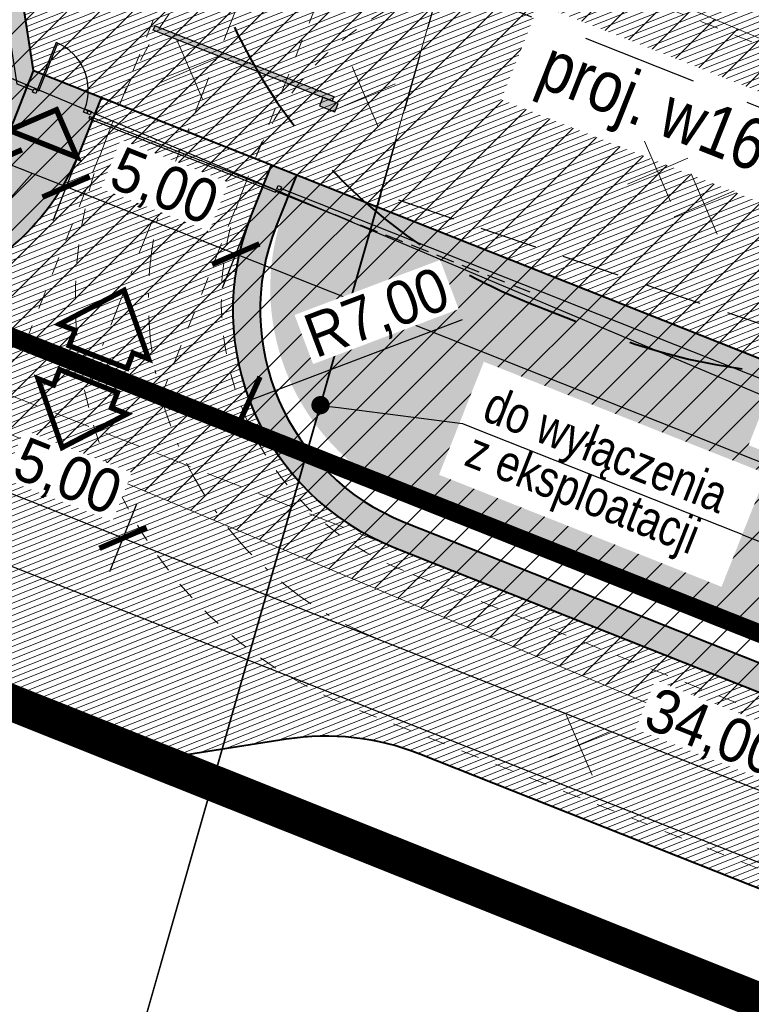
# Model space of a CAD drawing. Header units: millimetres. Extents: x -420 to 7389807, y 100 to 5530098.
# Tile 7 of 19: x 905 to 925, y 331 to 358. Entities that reach past the tile are written whole.
import ezdxf
from ezdxf import colors
from ezdxf.entities.mleader import LeaderData, LeaderLine
from ezdxf.math import Vec2, Vec3

# ---------------------------------------------------------------- set-up
doc = ezdxf.new("R2010")
doc.units = ezdxf.units.MM
for name, pattern in [('DASHDOTX2', [2, 1, -0.5, 0, -0.5]), ('DASHED2', [9.524999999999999, 6.35, -3.175]), ('HIDDEN', [0.375, 0.25, -0.125]), ('HIDDEN2', [4.762499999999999, 3.175, -1.5875]), ('sm05_500', [1, 0.5, -0.5])]:
    doc.linetypes.add(name, pattern=pattern)
for name, color, linetype, lineweight in [('_krawężnik', 50, 'sm05_500', 20), ('_wymiary', 7, 'Continuous', 9), ('A_OGODZENIE', 200, 'Continuous', 30), ('A_Z_drogi grube', 7, 'Continuous', 40), ('A_Z_drogi_cienkie', 7, 'Continuous', 20), ('A_Z_granice działek', 74, 'Continuous', 13), ('A_Z_hatch_kreskowanie', 252, 'Continuous', 9), ('A_Z_podkład mapa tiff', 7, 'Continuous', 15), ('A_Z_sieć_kan_sanit', 36, 'Continuous', 40), ('A_Z_sieć_wodna', 160, 'Continuous', 30), ('A_Z_urządzenia proj PZT', 7, 'Continuous', 15), ('A_Z_wjazdy_wejścia', 5, 'Continuous', 13), ('A_Z_zakres działek-opracowania', 161, 'DASHDOTX2', 13), ('A_Z_zieleń_trawa', 95, 'Continuous', 9), ('Do likwidacji', 1, 'likwidacja_line ----X----', 9)]:
    doc.layers.add(name, color=color, linetype=linetype, lineweight=lineweight)
doc.layers.add('_niewidoczna', color=121, linetype='Continuous', lineweight=30, plot=False)
doc.layers.add('_obwiednie', color=21, linetype='Continuous', lineweight=9, plot=False)
doc.layers.add('A_Z_sieć_elektryczna_strefa', color=7, linetype='Continuous', lineweight=5, true_color=0xff8484)
doc.layers.add('szlaban', color=31, linetype='Continuous')
doc.styles.add('1_100', font='arial.ttf', dxfattribs={"width": 0.8, "height": 25})
doc.styles.add('ARIAL_B', font='txt')
doc.styles.add('ROMANS', font='romans.shx')
doc.styles.get("Standard").update_dxf_attribs({"font": 'arial.ttf', "width": 0.9})
doc.linetypes.add('likwidacja_line ----X----', pattern='A,0,-2,["X",ROMANS,S=1.199999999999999,R=0,X=-1,Y=-0.6],-0.25', length=2.25)
doc.linetypes.add('OGRODZENIE1', pattern='A,0.25,-0.1,[133,ltypeshp.shx,S=0.1,R=0,X=-0.1,Y=0],-0.1,1', length=1.45)
doc.dimstyles.new('1_500', dxfattribs={"dimtxt": 1.2, "dimasz": 1, "dimexe": 1, "dimexo": 0.625, "dimgap": 0.2, "dimtad": 1, "dimzin": 0, "dimtxsty": 'Standard', "dimblk": 'ARCHTICK', "dimblk1": 'ARCHTICK', "dimblk2": 'ARCHTICK', "dimcen": 1, "dimclrd": 256, "dimclre": 256, "dimclrt": 256, "dimadec": 0, "dimazin": 0, "dimtfac": 1, "dimtmove": 1, "dimatfit": 3, "dimldrblk": 'ARCHTICK', "dimfxl": 1, "dimfxlon": 1, "dimtfill": 1, "dimarcsym": 1})
picture_1 = doc.add_image_def('image1.tiff', size_in_pixel=(3306, 2337))

# ---------------------------------------------------------------- blocks, each defined once
blk = doc.blocks.new('szlaban')
h = blk.add_hatch(color=256)
h.dxf.hatch_style = 1
h.paths.add_polyline_path([(0, 2.91038304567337e-11), (0, -0.2499999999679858), (0.4500000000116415, -0.2499999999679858), (0.4500000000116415, 2.91038304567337e-11)])
h.paths.add_polyline_path([(5.450000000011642, -0.3799999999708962), (0.1750000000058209, -0.3799999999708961), (0.1750000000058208, -0.2499999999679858), (5.450000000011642, -0.2499999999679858)])
at = {"ltscale": 0.02}
blk.add_lwpolyline([(0, 2.91038304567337e-11), (0, -0.2499999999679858), (0.4500000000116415, -0.2499999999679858), (0.4500000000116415, 2.91038304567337e-11), (0, 2.91038304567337e-11)], close=True, dxfattribs=at)
blk.add_lwpolyline([(0.1750000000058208, -0.2499999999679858), (5.450000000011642, -0.2499999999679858), (5.450000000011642, -0.3799999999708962), (0.1750000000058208, -0.3799999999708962)], close=True)
blk = doc.blocks.new('_ArchTick')
at = {"color": 0, "linetype": 'ByBlock', "const_width": 0.15}
blk.add_lwpolyline([(-0.5, -0.5), (0.5, 0.5)], dxfattribs=at)
blk = doc.blocks.new('*D45')
at = {"layer": '_wymiary', "lineweight": -2}
for p, q in [((911.3447490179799, 352.9426968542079), (910.6074401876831, 351.0835638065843)), ((942.5813553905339, 339.4788806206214), (910.9760946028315, 352.0131303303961)), ((942.9500098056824, 340.4084471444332), (942.2127009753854, 338.5493140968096))]:
    blk.add_line(p, q, dxfattribs=at)
at = {"layer": 'Defpoints', "color": 0}
for p in [(911.9443511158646, 354.454600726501), (910.9760946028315, 352.0131303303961), (943.5496120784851, 341.9203514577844)]:
    blk.add_point(p, dxfattribs=at)
at = {"layer": '_wymiary', "lineweight": -2}
for p, rotation in [((910.9760946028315, 352.0131303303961), 158.3673445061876), ((942.5813553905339, 339.4788806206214), 338.3673445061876)]:
    blk.add_blockref('_ArchTick', p, dxfattribs=dict(at, rotation=rotation))
at = {"layer": '_wymiary', "insert": (927.1183095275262, 346.6022719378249), "char_height": 1.2, "attachment_point": 5, "rotation": 338.3673445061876, "bg_fill": 3, "box_fill_scale": 1.1, "bg_fill_color": 257, "bg_fill_transparency": 0}
blk.add_mtext('34,00', dxfattribs=at)
blk = doc.blocks.new('*D46')
at = {"layer": '_wymiary', "lineweight": -2}
for p, q in [((906.6969154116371, 354.7859664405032), (905.9596065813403, 352.9268333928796)), ((910.976093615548, 352.013127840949), (906.3282609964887, 353.8563999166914)), ((911.3447480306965, 352.9426943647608), (910.6074392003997, 351.0835613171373))]:
    blk.add_line(p, q, dxfattribs=at)
at = {"layer": 'Defpoints', "color": 0}
for p in [(907.2965190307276, 356.2978741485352), (911.9443511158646, 354.454600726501), (906.3282609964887, 353.8563999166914)]:
    blk.add_point(p, dxfattribs=at)
at = {"layer": '_wymiary', "lineweight": -2}
for p, rotation in [((906.3282609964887, 353.8563999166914), 158.3673445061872), ((910.976093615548, 352.013127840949), 338.3673445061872)]:
    blk.add_blockref('_ArchTick', p, dxfattribs=dict(at, rotation=rotation))
at = {"layer": '_wymiary', "insert": (908.9917618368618, 353.7910303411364), "char_height": 1.2, "attachment_point": 5, "rotation": 338.3673445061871, "bg_fill": 3, "box_fill_scale": 1.1, "bg_fill_color": 257, "bg_fill_transparency": 0}
blk.add_mtext('5,00', dxfattribs=at)
blk = doc.blocks.new('*D47')
at = {"layer": '_wymiary', "lineweight": -2}
for p, q in [((904.8377813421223, 355.5232756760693), (904.1004725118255, 353.6641426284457)), ((906.6969154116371, 354.7859664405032), (905.9596065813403, 352.9268333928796)), ((906.3282609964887, 353.8563999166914), (904.4691269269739, 354.5937091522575)), ((903.5943843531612, 352.2056990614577), (905.3986939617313, 354.2250545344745)), ((900.601104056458, 353.3927964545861), (903.5943843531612, 352.2056990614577))]:
    blk.add_line(p, q, dxfattribs=at)
at = {"layer": 'Defpoints', "color": 0}
for p in [(905.4373856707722, 357.0351851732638), (907.2965190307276, 356.2978741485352), (904.4691269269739, 354.5937091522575)]:
    blk.add_point(p, dxfattribs=at)
at = {"layer": '_wymiary', "lineweight": -2}
for p, rotation in [((904.4691269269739, 354.5937091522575), 158.3673445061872), ((906.3282609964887, 353.8563999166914), 338.3673445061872)]:
    blk.add_blockref('_ArchTick', p, dxfattribs=dict(at, rotation=rotation))
at = {"layer": '_wymiary', "insert": (902.4373287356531, 353.655514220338), "char_height": 1.2, "attachment_point": 5, "rotation": 338.36734450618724, "bg_fill": 3, "box_fill_scale": 1.1, "bg_fill_color": 257, "bg_fill_transparency": 0}
blk.add_mtext('2,00', dxfattribs=at)
blk = doc.blocks.new('*D49')
at = {"layer": '_wymiary', "lineweight": -2}
for p, q in [((885.0186429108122, 354.3753109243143), (884.2813340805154, 352.5161778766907)), ((903.2413249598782, 346.0726537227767), (884.6499884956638, 353.4457444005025)), ((903.6099793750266, 347.0022202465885), (902.8726705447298, 345.1430871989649))]:
    blk.add_line(p, q, dxfattribs=at)
at = {"layer": 'Defpoints', "color": 0}
for p in [(907.2965190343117, 356.2978741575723), (885.5716245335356, 355.7696607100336), (884.6499884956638, 353.4457444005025)]:
    blk.add_point(p, dxfattribs=at)
at = {"layer": '_wymiary', "lineweight": -2}
for p, rotation in [((884.6499884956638, 353.4457444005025), 158.3673445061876), ((903.2413249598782, 346.0726537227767), 338.3673445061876)]:
    blk.add_blockref('_ArchTick', p, dxfattribs=dict(at, rotation=rotation))
at = {"layer": '_wymiary', "insert": (894.2852412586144, 350.6154655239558), "char_height": 1.2, "attachment_point": 5, "rotation": 338.36734450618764, "bg_fill": 3, "box_fill_scale": 1.1, "bg_fill_color": 257, "bg_fill_transparency": 0}
blk.add_mtext('20,00', dxfattribs=at)
blk = doc.blocks.new('*D50')
at = {"layer": '_wymiary', "lineweight": -2}
for p, q in [((908.2578119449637, 345.1589481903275), (907.5205031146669, 343.2998151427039)), ((907.8891575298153, 344.2293816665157), (939.4944183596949, 331.695131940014)), ((939.8630727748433, 332.6246984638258), (939.1257639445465, 330.7655654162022))]:
    blk.add_line(p, q, dxfattribs=at)
at = {"layer": 'Defpoints', "color": 0}
for p in [(911.9186450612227, 354.389782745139), (943.5496128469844, 341.9203534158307), (939.4944183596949, 331.695131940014)]:
    blk.add_point(p, dxfattribs=at)
at = {"layer": '_wymiary', "lineweight": -2}
for p, rotation in [((907.8891575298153, 344.2293816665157), 158.3673445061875), ((939.4944183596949, 331.695131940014), 338.3673445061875)]:
    blk.add_blockref('_ArchTick', p, dxfattribs=dict(at, rotation=rotation))
at = {"layer": '_wymiary', "insert": (924.0313724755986, 338.818523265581), "char_height": 1.2, "attachment_point": 5, "rotation": 338.3673445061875, "bg_fill": 3, "box_fill_scale": 1.1, "bg_fill_color": 257, "bg_fill_transparency": 0}
blk.add_mtext('34,00', dxfattribs=at)
blk = doc.blocks.new('*D53')
at = {"layer": '_wymiary', "lineweight": -2}
for p, q in [((903.6099793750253, 347.0022202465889), (902.8726705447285, 345.1430871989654)), ((907.8891575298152, 344.2293816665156), (903.2413249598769, 346.0726537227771)), ((908.2578119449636, 345.1589481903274), (907.5205031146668, 343.2998151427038))]:
    blk.add_line(p, q, dxfattribs=at)
at = {"layer": 'Defpoints', "color": 0}
for p in [(907.2965184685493, 356.297872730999), (911.9186450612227, 354.389782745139), (903.2413249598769, 346.0726537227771)]:
    blk.add_point(p, dxfattribs=at)
at = {"layer": '_wymiary', "lineweight": -2}
for p, rotation in [((903.2413249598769, 346.0726537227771), 158.3673445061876), ((907.8891575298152, 344.2293816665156), 338.3673445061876)]:
    blk.add_blockref('_ArchTick', p, dxfattribs=dict(at, rotation=rotation))
at = {"layer": '_wymiary', "insert": (906.340651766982, 345.8344410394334), "char_height": 1.2, "attachment_point": 5, "rotation": 338.3673445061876, "bg_fill": 3, "box_fill_scale": 1.1, "bg_fill_color": 257, "bg_fill_transparency": 0}
blk.add_mtext('5,00', dxfattribs=at)
blk = doc.blocks.new('*D56')
at = {"layer": '_wymiary', "lineweight": -2}
blk.add_line((917.1829622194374, 350.2093134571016), (911.3503191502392, 348.0050795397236), dxfattribs=at)
at = {"layer": 'Defpoints', "color": 0}
for p in [(917.8983301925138, 350.4796605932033), (911.3503191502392, 348.0050795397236)]:
    blk.add_point(p, dxfattribs=at)
at = {"layer": '_wymiary', "lineweight": -2, "rotation": 200.7022500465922}
blk.add_blockref('_ArchTick', (911.3503191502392, 348.0050795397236), dxfattribs=at)
at = {"layer": '_wymiary', "insert": (914.8764350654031, 350.3223757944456), "char_height": 1.2, "attachment_point": 5, "rotation": 20.70225004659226, "bg_fill": 3, "box_fill_scale": 1.1, "bg_fill_color": 257, "bg_fill_transparency": 0}
blk.add_mtext('R7,00', dxfattribs=at)
blk = doc.blocks.new('*D60')
at = {"layer": '_wymiary', "lineweight": -2}
for p, q in [((904.5815825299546, 362.2155509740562), (906.440715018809, 361.4782407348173)), ((905.5111487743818, 361.8468958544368), (903.8522011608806, 357.6638488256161)), ((904.7817674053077, 357.2951937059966), (902.9226349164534, 358.0325039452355))]:
    blk.add_line(p, q, dxfattribs=at)
at = {"layer": 'Defpoints', "color": 0}
for p in [(903.5285024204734, 362.6331902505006), (903.8522011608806, 357.6638488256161), (905.4373849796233, 357.0351834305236)]:
    blk.add_point(p, dxfattribs=at)
at = {"layer": '_wymiary', "lineweight": -2}
for p, rotation in [((905.5111487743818, 361.8468958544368), 68.36730108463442), ((903.8522011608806, 357.6638488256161), 248.3673010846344)]:
    blk.add_blockref('_ArchTick', p, dxfattribs=dict(at, rotation=rotation))
at = {"layer": '_wymiary', "insert": (903.8254087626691, 360.0949575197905), "char_height": 1.2, "attachment_point": 5, "rotation": 68.36730108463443, "bg_fill": 3, "box_fill_scale": 1.1, "bg_fill_color": 257, "bg_fill_transparency": 0}
blk.add_mtext('4,50', dxfattribs=at)
blk = doc.blocks.new('_Dot')
at = {"color": 0, "linetype": 'ByBlock', "lineweight": -2}
blk.add_line((-0.5, 0), (-1, 0), dxfattribs=at)
at = {"color": 0, "linetype": 'ByBlock', "const_width": 0.5}
blk.add_lwpolyline([(-0.25, 0, 1), (0.25, 0, 1)], format="xyb", close=True, dxfattribs=at)
blk = doc.blocks.new('*D66')
at = {"layer": '_wymiary', "lineweight": -2}
for p, q in [((884.0815909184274, 352.0125231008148), (883.5986363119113, 350.7947472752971)), ((1147.241674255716, 247.3129979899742), (883.9672907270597, 351.7243137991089)), ((1147.355974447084, 247.6012072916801), (1146.873019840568, 246.3834314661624))]:
    blk.add_line(p, q, dxfattribs=at)
at = {"layer": 'Defpoints', "color": 0}
for p in [(884.3119999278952, 352.5935021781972), (883.9672907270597, 351.7243137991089), (1147.586383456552, 248.1821863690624)]:
    blk.add_point(p, dxfattribs=at)
at = {"layer": '_wymiary', "lineweight": -2}
for p, rotation in [((883.9672907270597, 351.7243137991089), 158.3673445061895), ((1147.241674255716, 247.3129979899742), 338.3673445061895)]:
    blk.add_blockref('_ArchTick', p, dxfattribs=dict(at, rotation=rotation))
at = {"layer": '_wymiary', "insert": (1007.845915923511, 303.58654743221), "char_height": 1.2, "attachment_point": 5, "rotation": 338.36734450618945, "bg_fill": 3, "box_fill_scale": 1.1, "bg_fill_color": 257, "bg_fill_transparency": 0}
blk.add_mtext('283,00', dxfattribs=at)
blk = doc.blocks.new('wyburzenia')
at = {"color": 1, "ltscale": 2}
for points in [[(-1.272792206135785, 1.272792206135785), (1.272792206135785, -1.272792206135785)], [(1.272792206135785, 1.272792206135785), (-1.272792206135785, -1.272792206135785)]]:
    blk.add_lwpolyline(points, dxfattribs=at)

msp = doc.modelspace()

# ---------------------------------------------------------------- hatches: boundary and pattern name
at = {"layer": 'A_Z_hatch_kreskowanie'}
h = msp.add_hatch(dxfattribs=at)
h.set_pattern_fill('ANSI31', color=256, scale=0.05, angle=358.3353577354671)
h.set_pattern_definition([(381.7026588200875, (1890.730470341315, 346.2210043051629), (-0.05870414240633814, 0.1474970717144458), [])])
h.paths.add_polyline_path([(907.0932663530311, 395.1062217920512), (968.444652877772, 370.7750189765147), (955.1691945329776, 337.312170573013), (905.437386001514, 357.0351830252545), (904.6435158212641, 362.1909885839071), (895.4772403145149, 365.8262294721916)])
h = msp.add_hatch(dxfattribs=at)
h.set_pattern_fill('APPIANRN', color=256, scale=0.0025, angle=358)
h.set_pattern_definition([(336.3671910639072, (1885.149869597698, 339.4787091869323), (0.1590967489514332, 0.36359041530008), []), (426.3671910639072, (1885.149869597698, 339.4787091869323), (-0.1172319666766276, 0.4845039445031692), [0.396875, -0.396875])])
edge = h.paths.add_edge_path()
edge.add_line((943.5496138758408, 341.920353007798), (942.8524392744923, 342.1968445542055))
edge.add_line((942.8524392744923, 342.1968445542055), (942.2994448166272, 340.8024654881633))
edge.add_ellipse((936.4896557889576, 343.1065599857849), major_axis=(-6.250000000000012, 0), ratio=1, start_angle=428.3673010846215, end_angle=518.3673010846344, ccw=False)
edge.add_line((934.1855612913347, 337.2967709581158), (915.5942356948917, 344.6698715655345))
edge.add_ellipse((917.8983301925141, 350.4796605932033), major_axis=(-6.249999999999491, 0), ratio=1, start_angle=338.36730108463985, end_angle=428.3673010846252, ccw=False)
edge.add_line((912.0885411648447, 352.7837550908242), (912.641525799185, 354.1781093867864))
edge.add_line((912.641525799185, 354.1781093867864), (911.9443511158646, 354.454600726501))
edge.add_line((911.9443511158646, 354.454600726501), (911.3913664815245, 353.0602464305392))
edge.add_ellipse((917.8983301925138, 350.4796605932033), major_axis=(6.99999999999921, 0), ratio=1, start_angle=158.3673010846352, end_angle=248.3673010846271)
edge.add_line((915.317744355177, 343.9726968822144), (933.9090699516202, 336.5995962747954))
edge.add_ellipse((936.4896557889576, 343.1065599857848), major_axis=(6.999999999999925, 0), ratio=1, start_angle=248.3673010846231, end_angle=338.3673010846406)
edge.add_line((942.9966194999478, 340.5259741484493), (943.5496138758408, 341.920353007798))
edge = h.paths.add_edge_path()
edge.add_line((894.8672869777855, 352.0831095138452), (895.6045972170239, 353.9422420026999))
edge.add_line((895.6045972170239, 353.9422420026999), (898.3932959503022, 352.8362766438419))
edge.add_ellipse((900.2365715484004, 357.4841078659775), major_axis=(5.000000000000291, 0), ratio=1, start_angle=248.3673010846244, end_angle=338.3673010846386)
edge.add_line((904.8844027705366, 355.6408322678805), (905.4373849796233, 357.0351834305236))
edge.add_line((905.4373849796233, 357.0351834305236), (907.296518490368, 356.2978727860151))
edge.add_line((907.296518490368, 356.2978727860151), (906.7435352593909, 354.9035220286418))
edge.add_ellipse((900.2365715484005, 357.4841078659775), major_axis=(-7.000000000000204, 0), ratio=1, start_angle=428.36730108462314, end_angle=518.36730108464, ccw=False)
edge.add_line((897.655985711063, 350.9771441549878), (894.8672869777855, 352.0831095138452))
edge = h.paths.add_edge_path()
edge.add_line((948.1982476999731, 340.0767636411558), (950.056579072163, 339.3397709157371))
edge.add_line((950.056579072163, 339.3397709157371), (949.503583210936, 337.945388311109))
edge.add_ellipse((954.1514144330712, 336.1021127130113), major_axis=(4.999999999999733, 0), ratio=1, start_angle=158.3673010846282, end_angle=248.3673010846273)
edge.add_line((952.3081388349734, 331.4542814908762), (954.1672713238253, 330.7169712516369))
edge.add_line((954.1672713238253, 330.7169712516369), (953.4299610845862, 328.8578387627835))
edge.add_line((953.4299610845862, 328.8578387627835), (951.570828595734, 329.5951490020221))
edge.add_ellipse((954.1514144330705, 336.1021127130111), major_axis=(-6.999999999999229, 0), ratio=1, start_angle=338.36730108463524, end_angle=428.3673010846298, ccw=False)
edge.add_line((947.6444507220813, 338.6826985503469), (948.1982476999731, 340.0767636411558))
h = msp.add_hatch(dxfattribs=at)
h.set_pattern_fill('ANSI31', color=256, scale=0.05, angle=358.3353577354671)
h.set_pattern_definition([(381.7025487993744, (1844.276985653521, 266.6329658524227), (-0.05870385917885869, 0.1474971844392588), [])])
edge = h.paths.add_edge_path()
edge.add_line((1147.838433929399, 255.160991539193), (1148.960890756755, 254.8118638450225))
edge.add_line((1148.960890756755, 254.8118638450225), (1147.149482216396, 246.0748753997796))
edge.add_line((1147.149482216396, 246.0748753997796), (1132.086258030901, 250.988899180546))
edge.add_ellipse((1134.257241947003, 257.6437341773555), major_axis=(-6.999999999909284, 0), ratio=1, start_angle=427.91121950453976, end_angle=431.93229854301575, ccw=False)
edge.add_line((1131.624942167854, 251.1575181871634), (951.9918812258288, 324.0493116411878))
edge.add_line((951.9918812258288, 324.0493116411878), (916.0233356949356, 338.3140147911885))
edge.add_ellipse((913.442749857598, 331.8070510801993), major_axis=(6.999999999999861, 0), ratio=1, start_angle=68.36730108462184, end_angle=98.89709974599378)
edge.add_line((912.3601272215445, 338.7228249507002), (909.2287741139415, 338.2326305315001))
edge.add_line((909.2287741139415, 338.2326305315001), (903.5788964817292, 340.4868982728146))
edge.add_ellipse((895.3559909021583, 336.8285073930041), major_axis=(9.000000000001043, 0), ratio=1, start_angle=23.98439873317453, end_angle=68.36730108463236)
edge.add_line((898.6738869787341, 345.1946035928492), (883.7283489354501, 351.121829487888))
edge.add_line((883.7283489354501, 351.121829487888), (885.5716245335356, 355.7696607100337))
edge.add_line((885.5716245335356, 355.7696607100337), (897.655985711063, 350.9771441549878))
edge.add_ellipse((900.2365715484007, 357.4841078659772), major_axis=(7.000000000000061, 0), ratio=1, start_angle=248.3673010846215, end_angle=338.3673010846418)
edge.add_line((906.7435352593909, 354.9035220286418), (907.2965190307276, 356.2978741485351))
edge.add_line((907.2965190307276, 356.2978741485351), (911.9443511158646, 354.454600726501))
edge.add_line((911.9443511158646, 354.454600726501), (911.3913664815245, 353.0602464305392))
edge.add_ellipse((917.8983301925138, 350.4796605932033), major_axis=(6.99999999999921, 0), ratio=1, start_angle=158.3673010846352, end_angle=248.3673010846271)
edge.add_line((915.317744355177, 343.9726968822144), (933.9090699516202, 336.5995962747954))
edge.add_ellipse((936.4896557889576, 343.1065599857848), major_axis=(6.999999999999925, 0), ratio=1, start_angle=248.3673010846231, end_angle=338.3673010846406)
edge.add_line((942.9966194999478, 340.5259741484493), (943.5496130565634, 341.9203539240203))
edge.add_line((943.5496130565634, 341.9203539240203), (948.1974471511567, 340.077082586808))
edge.add_line((948.1974471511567, 340.077082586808), (947.6444507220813, 338.6826985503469))
edge.add_ellipse((954.151414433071, 336.1021127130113), major_axis=(6.999999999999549, 0), ratio=1, start_angle=158.3673010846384, end_angle=248.367301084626)
edge.add_line((951.5708285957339, 329.5951490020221), (953.8684309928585, 328.6838785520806))
edge.add_line((953.8684309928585, 328.6838785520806), (1133.342514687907, 255.8565344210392))
edge.add_ellipse((1135.974814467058, 262.3427504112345), major_axis=(6.999999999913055, 0), ratio=1, start_angle=247.9112195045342, end_angle=251.9322985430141)
edge.add_line((1133.803830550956, 255.6879154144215), (1141.317853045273, 253.2366417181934))
edge.add_ellipse((1143.178696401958, 258.9407860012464), major_axis=(6.000000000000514, 0), ratio=1, start_angle=251.9322985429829, end_angle=320.9524047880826)
at = {"layer": 'A_Z_sieć_elektryczna_strefa', "transparency": 33554508}
h = msp.add_hatch(dxfattribs=at)
h.set_pattern_fill('ANSI31', color=256, scale=0.2)
h.set_pattern_definition([(45, (750.8043739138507, 243.5266941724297), (-0.4490128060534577, 0.4490128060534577), [])])
h.paths.add_polyline_path([(1158.878430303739, 261.583857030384), (1158.598954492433, 243.5266941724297), (1154.295684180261, 243.9434890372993), (1115.730771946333, 257.4598740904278), (1093.540781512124, 267.381427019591), (897.7257209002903, 350.0575696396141), (813.4830990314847, 383.7020613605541), (750.8043739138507, 411.84949910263), (751.0908401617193, 431.4525673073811), (820.5111998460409, 400.2776311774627), (904.5650948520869, 366.7085124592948), (1100.715851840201, 283.8906336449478), (1122.392734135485, 274.198500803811), (1158.196294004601, 261.6499255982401)])
at = {"layer": 'A_Z_zieleń_trawa'}
h = msp.add_hatch(dxfattribs=at)
h.set_pattern_fill('AR-CONC', color=256, scale=0.015, angle=358)
h.set_pattern_definition([(386.3673339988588, (1852.013183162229, 375.055093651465), (2.407741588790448, -1.314524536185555), [0.28575, -3.14325]), (691.3673339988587, (1852.013183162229, 375.055093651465), (0.664522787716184, 2.837427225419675), [0.2286, -2.51460876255]), (436.8187786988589, (1852.213827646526, 374.9455502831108), (3.072264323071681, 1.522902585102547), [0.242850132, -2.671353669]), (382.5515339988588, (1852.318647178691, 375.75318801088), (3.472368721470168, -2.207763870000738), [0.428625, -4.714874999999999]), (433.0028916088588, (1852.608011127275, 375.5692081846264), (4.750202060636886, 1.972605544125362), [0.3642753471, -4.0070341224]), (687.5514851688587, (1852.318647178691, 375.75318801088), (4.750202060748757, 1.972605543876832), [0.34289950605, -3.7718959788]), (357.3673339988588, (1852.591328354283, 375.4259324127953), (1.468559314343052, -2.316998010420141), [0.28575, -3.14325]), (662.3673339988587, (1852.591328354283, 375.4259324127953), (1.956819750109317, 2.159493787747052), [0.2286, -2.5146]), (407.8187789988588, (1852.713708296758, 375.2328492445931), (3.42537906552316, -0.1575042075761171), [0.242850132, -2.671349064]), (373.8673339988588, (1852.013183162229, 375.055093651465), (0.5508791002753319, 1.143384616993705), [0, -2.48412, 0, -2.5527, 0, -2.524125]), (343.8673339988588, (1852.013183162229, 375.055093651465), (1.520629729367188, 0.9748915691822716), [0, -1.45542, 0, -2.42697, 0, -0.962025]), (303.8673339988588, (1851.234807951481, 375.3956860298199), (1.828840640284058, -0.8940403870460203), [0, -0.9525, 0, -2.9718, 0, -3.94335]), (293.8673339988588, (1850.885760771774, 375.5484180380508), (2.1884847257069, -0.5413000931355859), [0, -1.23825, 0, -1.97358, 0, -2.80035])])
h.paths.add_polyline_path([(968.444652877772, 370.7750189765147), (955.1691945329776, 337.312170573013), (905.4698295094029, 357.0223146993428), (904.6435158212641, 362.1909885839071), (895.4772403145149, 365.8262294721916), (907.0932663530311, 395.1062217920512)])
edge = h.paths.add_edge_path()
edge.add_line((943.3061274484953, 340.6282598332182), (943.7820067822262, 341.8281926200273))
edge.add_line((943.7820067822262, 341.8281926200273), (950.9861436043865, 338.9711160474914))
edge.add_line((950.9861436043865, 338.9711160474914), (950.1705878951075, 336.9146825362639))
edge.add_arc((954.8184201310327, 335.0714096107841), 4.999999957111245, 158.3673338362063, 231.6146535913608)
edge.add_line((951.7136835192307, 331.1521481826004), (937.7557403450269, 336.6877397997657))
edge.add_arc((937.4963384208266, 342.932354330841), 6.249999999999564, 272.3787049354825, 338.3673010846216)
edge = h.paths.add_edge_path()
edge.add_line((973.7587628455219, 375.5571748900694), (955.3495543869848, 329.7102042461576))
edge.add_line((955.3495543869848, 329.7102042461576), (914.9094980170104, 345.748258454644))
edge.add_arc((918.1733614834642, 351.0783770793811), 6.25003754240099, 158.3674266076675, 238.5190518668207, ccw=False)
edge.add_line((912.3635325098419, 353.3824726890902), (912.6739679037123, 354.1652375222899))
edge.add_line((912.6739679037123, 354.1652375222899), (905.4698295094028, 357.0223146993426))
edge.add_line((905.4698295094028, 357.0223146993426), (904.814634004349, 355.3702350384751))
edge.add_arc((900.1668027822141, 357.2135106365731), 4.999999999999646, 251.1851352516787, 338.3673010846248, ccw=False)
edge.add_line((898.5542463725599, 352.4806825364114), (895.9893033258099, 353.3546030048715))
edge.add_line((895.9893033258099, 353.3546030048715), (895.9540692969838, 353.2657601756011))
edge.add_line((895.9540692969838, 353.2657601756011), (885.7199583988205, 357.3244890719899))
edge.add_line((885.7199583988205, 357.3244890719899), (901.6766501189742, 402.4729458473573))
edge.add_line((901.6766501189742, 402.4729458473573), (973.7587628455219, 375.5571748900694))

# ---------------------------------------------------------------- linework, layer by layer
at = {"layer": '_krawężnik'}
for points in [[(915.351177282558, 375.1568223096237), (905.2108130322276, 349.5946565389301)], [(919.0694431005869, 373.6822039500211), (908.9290788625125, 348.1200381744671)]]:
    msp.add_lwpolyline(points, dxfattribs=at)
for points in [[(956.4996976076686, 358.2987298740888), (956.4996976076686, 358.2987298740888, -0.4141865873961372), (940.9214525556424, 351.5688148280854), (921.8977942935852, 359.1133603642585, -0.4142135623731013), (915.166851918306, 374.6920128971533), (915.166851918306, 374.6920128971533)], [(923.3724126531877, 362.8316261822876, 0.4142135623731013), (907.7937601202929, 356.1006838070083), (907.7937601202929, 356.1006838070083)], [(921.897794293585, 359.1133603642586, 0.4142135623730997), (911.5120259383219, 354.6260654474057)], [(923.2030930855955, 336.0045182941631), (914.1560476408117, 339.5924649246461, -0.4142135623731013), (907.4251052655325, 355.1711174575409), (907.4251052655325, 355.1711174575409)], [(924.6777114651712, 339.7227841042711), (915.6306660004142, 343.3107307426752, -0.4142135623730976), (911.1433710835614, 353.6964990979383)], [(947.3636012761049, 339.3308163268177), (947.3636012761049, 339.3308163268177, -0.4141865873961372), (931.7853562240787, 332.6009012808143), (923.6678763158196, 335.8201910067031)]]:
    msp.add_lwpolyline(points, format="xyb", dxfattribs=at)
at = {"layer": '_krawężnik', "linetype": 'DASHDOTX2'}
msp.add_lwpolyline([(917.2103781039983, 374.4196843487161), (907.0699459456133, 348.8573473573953)], dxfattribs=at)
for points in [[(923.9404022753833, 337.863651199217), (914.8933568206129, 341.4515978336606, -0.4142135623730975), (909.2842381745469, 354.4338082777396)], [(945.5045362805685, 340.0682967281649), (945.5045362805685, 340.0682967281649, -0.4141865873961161), (932.5226654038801, 334.4600341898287), (924.4051855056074, 337.679323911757)]]:
    msp.add_lwpolyline(points, format="xyb", dxfattribs=at)
at = {"layer": '_niewidoczna'}
msp.add_lwpolyline([(1159.466592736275, 252.4847745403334), (1156.245989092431, 252.7967073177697), (1119.061753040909, 265.8291874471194), (1097.128316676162, 275.6360303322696), (901.145407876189, 358.3830410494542), (816.9971494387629, 391.9898462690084), (754.4913382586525, 420.05963271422)], dxfattribs=at)
at = {"layer": '_obwiednie'}
for points in [[(894.8672869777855, 352.0831095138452), (895.6045972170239, 353.9422420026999), (898.3932959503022, 352.8362766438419, 0.4142135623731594), (904.8844027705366, 355.6408322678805), (905.4373849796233, 357.0351834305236), (907.296518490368, 356.2978727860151), (906.7435352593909, 354.9035220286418, -0.4142135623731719), (897.655985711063, 350.9771441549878)], [(943.5496138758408, 341.920353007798), (942.8524392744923, 342.1968445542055), (942.2994448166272, 340.8024654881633, -0.4142135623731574), (934.1855612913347, 337.2967709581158), (915.5942356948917, 344.6698715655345, -0.4142135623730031), (912.0885411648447, 352.7837550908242), (912.641525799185, 354.1781093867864), (911.9443511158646, 354.454600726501), (911.3913664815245, 353.0602464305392, 0.4142135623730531), (915.317744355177, 343.9726968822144), (933.9090699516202, 336.5995962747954, 0.4142135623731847), (942.9966194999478, 340.5259741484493)]]:
    msp.add_lwpolyline(points, format="xyb", close=True, dxfattribs=at)
msp.add_lwpolyline([(1131.624942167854, 251.1575181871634), (951.9918812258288, 324.0493116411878), (916.0233356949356, 338.3140147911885, 0.1340049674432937), (912.3601272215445, 338.7228249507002), (909.2287741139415, 338.2326305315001), (903.5788964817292, 340.4868982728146, 0.196114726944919), (898.6738869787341, 345.1946035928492), (883.7283489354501, 351.121829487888), (885.5716245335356, 355.7696607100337), (897.655985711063, 350.9771441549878, 0.4142135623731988), (906.7435352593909, 354.9035220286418), (907.2965190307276, 356.2978741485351), (911.9443511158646, 354.454600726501), (911.3913664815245, 353.0602464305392, 0.4142135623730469), (915.317744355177, 343.9726968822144), (933.9090699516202, 336.5995962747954, 0.4142135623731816), (942.9966194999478, 340.5259741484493), (943.5496130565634, 341.9203539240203), (948.1974471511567, 340.077082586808), (947.6444507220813, 338.6826985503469, 0.4142135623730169), (951.5708285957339, 329.5951490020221), (953.8684309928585, 328.6838785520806), (1133.342514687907, 255.8565344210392, 0.0175470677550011)], format="xyb", dxfattribs=at)
at = {"layer": 'A_OGODZENIE', "linetype": 'OGRODZENIE1', "ltscale": 3}
for points in [[(906.819289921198, 355.9492598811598), (906.8184552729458, 355.9495908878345)], [(943.0399274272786, 341.584572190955), (912.2107737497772, 353.8110592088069)], [(912.2116085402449, 353.8107281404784), (912.2107737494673, 353.8110592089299)]]:
    msp.add_lwpolyline(points, dxfattribs=at)
at = {"layer": 'A_Z_drogi grube'}
msp.add_lwpolyline([(907.0932663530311, 395.1062217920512), (968.444652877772, 370.7750189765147), (955.1691945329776, 337.312170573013), (905.437386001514, 357.0351830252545), (904.6435158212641, 362.1909885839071), (895.4772403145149, 365.8262294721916)], close=True, dxfattribs=at)
for points in [[(894.8672869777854, 352.0831095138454), (895.6045972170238, 353.9422420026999), (898.3932959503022, 352.8362766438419, 0.4142135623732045), (904.8844027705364, 355.6408322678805), (905.437386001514, 357.0351830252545)], [(903.5788964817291, 340.4868982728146, 0.1961147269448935), (898.6738869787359, 345.1946035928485), (883.7283489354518, 351.1218294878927), (885.5716245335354, 355.7696607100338), (897.655985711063, 350.9771441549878, 0.4142135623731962), (906.7435352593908, 354.9035220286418), (907.2965184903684, 356.2978727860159)], [(911.9443511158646, 354.454600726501), (911.3913664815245, 353.0602464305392, 0.4142135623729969), (915.317744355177, 343.9726968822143), (933.9090699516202, 336.5995962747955, 0.4142135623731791), (942.9966194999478, 340.5259741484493), (943.5496139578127, 341.920353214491)], [(912.641525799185, 354.1781093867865), (912.0885411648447, 352.7837550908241, 0.4142135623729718), (915.5942356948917, 344.6698715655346), (934.1855612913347, 337.2967709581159, 0.4142135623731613), (942.2994448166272, 340.8024654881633), (942.8524392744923, 342.1968445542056)], [(909.228774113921, 338.2326305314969), (912.3601272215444, 338.7228249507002, -0.1340049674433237), (916.0233356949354, 338.3140147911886), (951.9918812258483, 324.0493116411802, -0.001990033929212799), (952.0066566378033, 324.0433837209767), (1131.624942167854, 251.1575181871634, 0.01754706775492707), (1132.086258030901, 250.988899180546), (1147.149482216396, 246.0748753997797)]]:
    msp.add_lwpolyline(points, format="xyb", dxfattribs=at)
at = {"layer": 'A_Z_drogi_cienkie', "linetype": 'HIDDEN', "ltscale": 4}
msp.add_lwpolyline([(915.317744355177, 343.9726968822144), (897.655985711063, 350.9771441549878)], dxfattribs=at)
at = {"layer": 'A_Z_granice działek', "linetype": 'ByBlock', "ltscale": 6, "const_width": 0.5}
for points in [[(885.7199583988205, 357.3244890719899), (710.8468517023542, 428.3282528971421), (712.615791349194, 415.0268063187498), (882.7527500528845, 348.7964074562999), (1046.789719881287, 283.3466272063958), (1092.330995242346, 265.1807855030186), (1130.171616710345, 242.5967933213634), (1137.656745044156, 242.1655513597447), (1203.115683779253, 237.7729538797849), (1212.94205702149, 237.5006019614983), (1208.611097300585, 247.8592449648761), (1181.250991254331, 250.2340581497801), (1156.328860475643, 252.5201389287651), (1146.572047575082, 255.5548869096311), (1124.499450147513, 262.7839326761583), (1118.838845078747, 264.711299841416), (1098.574982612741, 272.4185654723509), (1027.485761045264, 300.741634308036), (955.3402745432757, 329.7139304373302)], [(901.6766501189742, 402.4729458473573), (973.7587628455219, 375.5571748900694), (955.3495543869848, 329.7102042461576), (885.7199583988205, 357.3244890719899)]]:
    msp.add_lwpolyline(points, close=True, dxfattribs=at)
at = {"layer": 'A_Z_sieć_elektryczna_strefa'}
for points in [[(751.0908401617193, 431.4525673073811), (820.5111998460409, 400.2776311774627), (904.5650948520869, 366.7085124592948), (1100.715851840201, 283.8906336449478), (1122.392734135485, 274.198500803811), (1158.196294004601, 261.6499255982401), (1158.878430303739, 261.583857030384)], [(1078.524831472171, 273.7213930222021), (897.7257209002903, 350.0575696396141), (813.4830990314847, 383.7020613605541), (750.8043739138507, 411.84949910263)], [(1158.598954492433, 243.5266941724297), (1154.295684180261, 243.9434890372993), (1115.730771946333, 257.4598740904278), (1093.540781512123, 267.3814270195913), (897.725720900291, 350.0575696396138), (813.4830990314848, 383.7020613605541), (750.8043739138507, 411.84949910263)]]:
    msp.add_lwpolyline(points, dxfattribs=at)
at = {"layer": 'A_Z_sieć_wodna', "color": 136, "ltscale": 0.5, "true_color": 0x027587}
msp.add_lwpolyline([(914.9522190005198, 353.658334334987), (904.7360054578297, 317.9136823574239)], dxfattribs=at)
at = {"layer": 'A_Z_sieć_wodna', "color": 136, "linetype": 'HIDDEN2', "ltscale": 0.5, "true_color": 0x027587}
msp.add_lwpolyline([(957.5019993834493, 339.0960036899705), (914.9522190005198, 353.658334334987)], dxfattribs=at)
at = {"layer": 'A_Z_urządzenia proj PZT', "lineweight": 30}
for points in [[(905.5363785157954, 356.5119779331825), (905.5828568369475, 356.4935452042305), (906.0989732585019, 357.794938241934), (906.0524949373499, 357.8133709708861)], [(905.4434218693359, 356.5488433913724), (905.5363785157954, 356.5119779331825), (905.4995130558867, 356.4190212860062), (905.4065564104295, 356.4558867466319)], [(906.8377715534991, 355.9958615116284), (906.9307281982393, 355.9589960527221), (906.8938627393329, 355.8660394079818), (906.8009060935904, 355.9029048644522)], [(906.9306639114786, 355.9588339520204), (907.0236205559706, 355.9219684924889), (906.9867550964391, 355.8290118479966), (906.8937984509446, 355.865877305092)], [(912.1362360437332, 353.8943682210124), (912.2291926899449, 353.8575027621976), (912.1923272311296, 353.7645461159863), (912.0993705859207, 353.8014115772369)]]:
    msp.add_lwpolyline(points, close=True, dxfattribs=at)
msp.add_lwpolyline([(913.9308543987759, 352.9943849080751), (912.0717214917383, 353.7316940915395), (912.0809378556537, 353.7549332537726), (906.9683223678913, 355.7825335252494), (906.9498896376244, 355.7360552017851), (912.0625051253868, 353.7084549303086), (912.0717214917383, 353.7316940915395)], dxfattribs=at)
at = {"layer": 'A_Z_urządzenia proj PZT', "linetype": 'HIDDEN', "lineweight": 30, "ltscale": 2}
msp.add_lwpolyline([(919.0434698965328, 350.9667846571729), (912.0717214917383, 353.7316940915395)], dxfattribs=at)
at = {"layer": 'A_Z_urządzenia proj PZT', "lineweight": 30}
msp.add_arc((905.5363785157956, 356.5119779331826), 1.400000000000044, 338.3673340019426, 68.36733400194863, dxfattribs=at)
at = {"layer": 'A_Z_wjazdy_wejścia', "const_width": 0.15}
msp.add_lwpolyline([(904.7653903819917, 355.4090106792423), (906.0636114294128, 355.9699225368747), (906.6245232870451, 354.6717014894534)], close=True, dxfattribs=at)
at = {"layer": 'A_Z_zakres działek-opracowania', "ltscale": 2, "const_width": 0.5}
msp.add_lwpolyline([(885.2481276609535, 357.4899498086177), (901.3748070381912, 403.1193759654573), (974.4136781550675, 375.8463473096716), (955.9998488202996, 329.9878686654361), (1027.671455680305, 301.2058734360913), (1098.756399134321, 272.8845090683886), (1119.008351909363, 265.1817732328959), (1124.657845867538, 263.2581892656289), (1149.055396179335, 255.2676929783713), (1146.117370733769, 241.0966797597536), (1137.625626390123, 241.666515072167), (1130.02056247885, 242.1046669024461), (1092.108856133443, 264.7310838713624), (1046.604448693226, 282.8822194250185), (882.1234134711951, 348.5091791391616)], close=True, dxfattribs=at)

# ---------------------------------------------------------------- block references
at = {"layer": '_wymiary', "color": 2, "xscale": 0.5, "yscale": 0.5, "zscale": 0.5, "rotation": 338.3672764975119}
msp.add_blockref('wyburzenia', (914.5207993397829, 356.3281249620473), dxfattribs=at)
at = {"layer": 'szlaban', "ltscale": 0.02, "rotation": 158.3686950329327}
msp.add_blockref('szlaban', (913.6900458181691, 355.9138291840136), dxfattribs=at)

# ---------------------------------------------------------------- pictures from other files: only their frames are drawn
at = {"layer": 'A_Z_podkład mapa tiff'}
image = msp.add_image(picture_1, insert=(743.5877335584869, 215.9958086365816), size_in_units=(419.80593849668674, 296.7593703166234), rotation=-0.44367172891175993, dxfattribs=dict(at, fade=20))
image.dxf.flags = 7

# ---------------------------------------------------------------- next in the draw order: dimensions: what is measured, and where the dimension line sits
at = {"layer": '_wymiary', "color": 2}
dim = msp.add_linear_dim(base=(910.9760946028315, 352.0131303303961), p1=(943.5496120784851, 341.9203514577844), p2=(911.9443511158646, 354.454600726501), angle=338.3673445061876, dimstyle='1_500', dxfattribs=at)
dim.commit()
dim.dimension.update_dxf_attribs({"geometry": '*D45', "text_midpoint": (927.1183095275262, 346.6022719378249)})

# ---------------------------------------------------------------- next in the draw order: dimensions: what is measured, and where the dimension line sits
dim = msp.add_linear_dim(base=(906.3282609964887, 353.8563999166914), p1=(911.9443511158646, 354.454600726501), p2=(907.2965190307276, 356.2978741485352), angle=338.3673445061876, dimstyle='1_500', dxfattribs=at)
dim.commit()
dim.dimension.update_dxf_attribs({"geometry": '*D46', "text_midpoint": (908.9917618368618, 353.7910303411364)})

# ---------------------------------------------------------------- next in the draw order: dimensions: what is measured, and where the dimension line sits
dim = msp.add_linear_dim(base=(884.6499884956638, 353.4457444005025), p1=(907.2965190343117, 356.2978741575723), p2=(885.5716245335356, 355.7696607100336), angle=338.3673445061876, dimstyle='1_500', dxfattribs=at)
dim.commit()
dim.dimension.update_dxf_attribs({"geometry": '*D49', "text_midpoint": (894.2852412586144, 350.6154655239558)})

# ---------------------------------------------------------------- next in the draw order: dimensions: what is measured, and where the dimension line sits
dim = msp.add_linear_dim(base=(939.4944183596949, 331.695131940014), p1=(911.9186450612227, 354.389782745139), p2=(943.5496128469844, 341.9203534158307), angle=338.3673445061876, dimstyle='1_500', dxfattribs=at)
dim.commit()
dim.dimension.update_dxf_attribs({"geometry": '*D50', "text_midpoint": (924.0313724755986, 338.818523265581)})

# ---------------------------------------------------------------- next in the draw order: dimensions: what is measured, and where the dimension line sits
dim = msp.add_linear_dim(base=(904.4691269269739, 354.5937091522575), p1=(907.2965190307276, 356.2978741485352), p2=(905.4373856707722, 357.0351851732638), angle=338.3673445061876, dimstyle='1_500', dxfattribs=at)
dim.commit()
dim.dimension.update_dxf_attribs({"geometry": '*D47', "text_midpoint": (903.4084710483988, 352.2794299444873), "dimtype": 160})

# ---------------------------------------------------------------- next in the draw order: dimensions: what is measured, and where the dimension line sits
dim = msp.add_linear_dim(base=(903.2413249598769, 346.0726537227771), p1=(911.9186450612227, 354.389782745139), p2=(907.2965184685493, 356.297872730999), angle=338.3673445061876, dimstyle='1_500', dxfattribs=at)
dim.commit()
dim.dimension.update_dxf_attribs({"geometry": '*D53', "text_midpoint": (906.0010672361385, 344.9781745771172), "dimtype": 160})

# ---------------------------------------------------------------- next in the draw order: linework, layer by layer
at = {"layer": 'A_Z_sieć_kan_sanit', "linetype": 'HIDDEN2', "flags": 128}
msp.add_lwpolyline([(911.2904246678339, 372.0322967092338), (910.5531072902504, 370.1731670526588, 0.4142135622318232), (918.9666993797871, 350.6998142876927), (921.1976549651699, 349.8150334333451, 0.4142135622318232), (940.6710077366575, 358.2286255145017), (941.4083251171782, 360.0877551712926, 0.4142135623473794), (932.9947330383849, 379.5611079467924), (930.7637774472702, 380.4458888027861, 0.4142135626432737)], format="xyb", close=True, dxfattribs=at)
at = {"layer": 'A_Z_sieć_wodna', "color": 136, "linetype": 'HIDDEN2', "ltscale": 0.5, "true_color": 0x027587}
msp.add_lwpolyline([(914.9522190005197, 353.658334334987), (916.8736420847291, 360.4635725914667), (896.8877506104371, 367.2414638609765)], dxfattribs=at)
at = {"layer": 'A_Z_sieć_wodna', "linetype": 'HIDDEN', "ltscale": 20}
msp.add_circle((893.4877438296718, 367.5581865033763), 75, dxfattribs=at)
at = {"layer": 'A_Z_wjazdy_wejścia', "const_width": 0.1444507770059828}
for points in [[(906.40897670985, 349.5045375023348), (907.998266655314, 348.8841056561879), (908.162628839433, 349.3051336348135), (908.5892029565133, 349.138606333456), (907.9169924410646, 351.021682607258), (906.1467647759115, 350.0920927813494), (906.5733388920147, 349.9255654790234)], [(906.1508390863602, 348.8485921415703), (907.7367147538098, 348.2194843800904), (907.5700541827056, 347.7993608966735), (907.9957118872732, 347.6305049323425), (906.2204306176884, 346.710602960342), (905.55852080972, 348.5973246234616), (905.9841785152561, 348.4284686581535)]]:
    msp.add_lwpolyline(points, close=True, dxfattribs=at)

# ---------------------------------------------------------------- next in the draw order: block references
at = {"layer": '_wymiary', "color": 2, "xscale": 0.5, "yscale": 0.5, "zscale": 0.5, "rotation": 338.3672764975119}
msp.add_blockref('wyburzenia', (909.7199845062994, 357.0651396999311), dxfattribs=at)

# ---------------------------------------------------------------- next in the draw order: texts
at = {"layer": 'A_Z_sieć_wodna', "linetype": 'Continuous', "insert": (923.1203116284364, 356.5835722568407), "char_height": 1.4, "attachment_point": 2, "rotation": 338.3673663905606, "style": 'ARIAL_B', "bg_fill": 2}
msp.add_mtext('\\pxql;{\\fArial Narrow|b0|i0|c238|p34;proj. w160}', dxfattribs=at)

# ---------------------------------------------------------------- next in the draw order: linework, layer by layer
at = {"layer": 'A_Z_sieć_wodna', "linetype": 'DASHED2', "ltscale": 0.5}
msp.add_lwpolyline([(957.5019993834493, 339.0960036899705), (958.9347443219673, 342.7086792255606), (892.0799627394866, 369.2225050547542)], dxfattribs=at)

# ---------------------------------------------------------------- next in the draw order: block references
at = {"layer": '_wymiary', "color": 2, "xscale": 0.5, "yscale": 0.5, "zscale": 0.5, "rotation": 338.3672764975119}
msp.add_blockref('wyburzenia', (922.5377138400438, 354.2870599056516), dxfattribs=at)

# ---------------------------------------------------------------- next in the draw order: leaders
at = {"layer": 'A_Z_sieć_wodna', "linetype": 'Continuous'}
ml = msp.add_multileader_mtext('Standard', dxfattribs=at)
ml.set_content('\\pxsm0.8;do wyłączenia \\Pz eksploatacji', color=256, style='1_100')
ml.set_leader_properties()
ml.set_arrow_properties(name='DOT')
ml.build(insert=Vec2(0, 0))
ml.multileader.update_dxf_attribs({"text_left_attachment_type": 6, "text_right_attachment_type": 6, "text_top_attachment_type": 0, "text_bottom_attachment_type": 0, "arrow_head_size": 0.5})
ctx = ml.context
ctx.base_point, ctx.char_height, ctx.arrow_head_size, ctx.landing_gap_size, ctx.plane_origin, ctx.plane_x_axis, ctx.plane_y_axis = Vec3(917.4856298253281, 347.2486160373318), 1, 0.5, 0.1, Vec3(929.9816066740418, 371.0646270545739), Vec3(0.9295655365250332, -0.3686569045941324), Vec3(0.3686569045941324, 0.9295655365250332)
ctx.left_attachment, ctx.right_attachment = 6, 6
notes = []
notes.append((ctx, [(0, (1, 1, 0), (917.1881688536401, 347.3665862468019), (0.9295655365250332, -0.3686569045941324), 0.3200000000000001, [(0, [(913.2987604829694, 347.8731871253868)], 256, [])])]))
ctx.mtext.insert, ctx.mtext.text_direction, ctx.mtext.rotation, ctx.mtext.line_spacing_factor, ctx.mtext.line_spacing_style, ctx.mtext.flow_direction = Vec3(918.0556274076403, 348.4146056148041), Vec3(0.9295655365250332, -0.3686569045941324), 5.905621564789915, 3, 2, 5
ctx.mtext.has_bg_fill, ctx.mtext.bg_color, ctx.mtext.bg_scale_factor, ctx.mtext.bg_transparency, ctx.mtext.use_window_bg_color = 1, -939524096, 1.5, 0, 1
for ctx, leaders in notes:
    for number, flags, end, landing, length, lines in leaders:
        leader = LeaderData()
        leader.index, (leader.has_last_leader_line, leader.has_dogleg_vector, leader.attachment_direction) = number, flags
        leader.last_leader_point, leader.dogleg_vector, leader.dogleg_length = Vec3(end), Vec3(landing), length
        for number, points, colour, breaks in lines:
            line = LeaderLine()
            line.index, line.vertices, line.color, line.breaks = number, Vec3.list(points), colors.encode_raw_color(colour), breaks
            leader.lines.append(line)
        ctx.leaders.append(leader)

# ---------------------------------------------------------------- next in the draw order: linework, layer by layer
at = {"layer": 'Do likwidacji'}
msp.add_lwpolyline([(916.8736420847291, 360.4635725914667), (904.7360054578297, 317.9136823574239)], dxfattribs=at)

# ---------------------------------------------------------------- next in the draw order: dimensions: what is measured, and where the dimension line sits
at = {"layer": '_wymiary', "color": 2}
dim = msp.add_linear_dim(base=(883.9672907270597, 351.7243137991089), p1=(1147.586383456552, 248.1821863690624), p2=(884.3119999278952, 352.5935021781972), angle=158.3673445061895, text='283,00', dimstyle='1_500', dxfattribs=at)
dim.commit()
dim.dimension.update_dxf_attribs({"geometry": '*D66', "text_midpoint": (1007.506331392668, 302.7302809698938), "dimtype": 161})

# ---------------------------------------------------------------- next in the draw order: linework, layer by layer
at = {"layer": 'A_OGODZENIE', "linetype": 'OGRODZENIE1', "ltscale": 3}
msp.add_lwpolyline([(905.4249376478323, 356.5022352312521), (904.9867999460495, 356.6759946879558), (904.1929297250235, 361.8318005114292), (894.8667114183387, 365.530472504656), (906.8479855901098, 395.7413822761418), (971.5562788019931, 370.0788719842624), (957.7716007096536, 335.7421575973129), (949.8257598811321, 338.8933869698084)], dxfattribs=at)

# ---------------------------------------------------------------- next in the draw order: block references
at = {"layer": '_wymiary', "color": 2, "xscale": 0.5, "yscale": 0.5, "zscale": 0.5}
for p, rotation in [((923.8130879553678, 353.3908510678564), 338.3672764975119), ((920.3858083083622, 338.5583158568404), 68.36727649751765)]:
    msp.add_blockref('wyburzenia', p, dxfattribs=dict(at, rotation=rotation))

# ---------------------------------------------------------------- next in the draw order: dimensions: what is measured, and where the dimension line sits
at = {"layer": '_wymiary', "color": 2}
dim = msp.add_linear_dim(base=(903.8522011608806, 357.6638488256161), p1=(903.5285024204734, 362.6331902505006), p2=(905.4373849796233, 357.0351834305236), angle=68.36730108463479, dimstyle='1_500', dxfattribs=at)
dim.commit()
dim.dimension.update_dxf_attribs({"geometry": '*D60', "text_midpoint": (903.8254087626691, 360.0949575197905)})
dim = msp.add_radius_dim(center=(917.8983301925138, 350.4796605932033), mpoint=(911.3503191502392, 348.0050795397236), dimstyle='1_500', dxfattribs=at)
dim.commit()
dim.dimension.update_dxf_attribs({"geometry": '*D56', "text_midpoint": (915.2020708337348, 349.4607080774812), "dimtype": 164})

doc.saveas('drawing.dxf')
